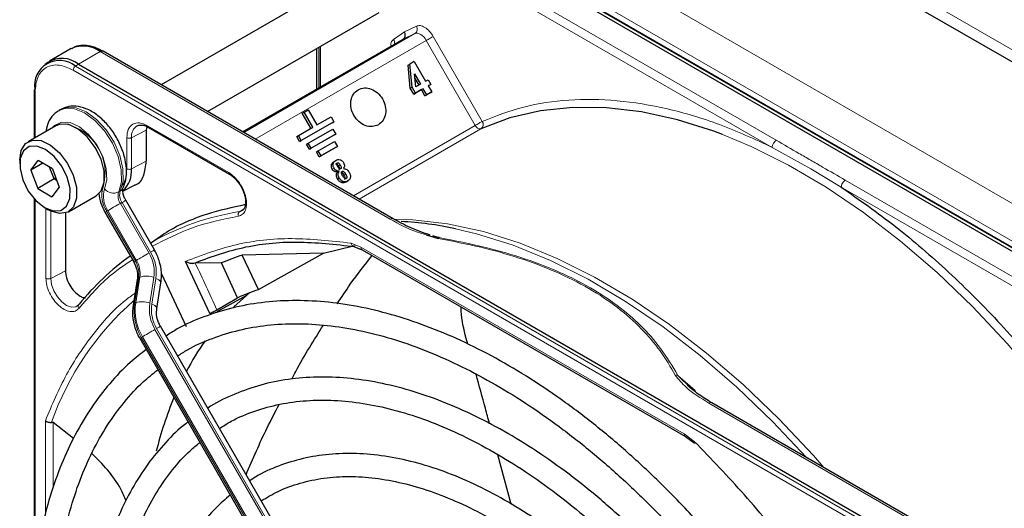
# Paper-space layout 'Blatt2' of a CAD drawing. Header units: millimetres. Extents: x 5 to 418, y 2 to 292.
# Tile 52 of 93: x 107.65 to 124.7, y 226.08 to 234.54. Entities that reach past the tile are written whole.
import ezdxf

# ---------------------------------------------------------------- set-up
doc = ezdxf.new("R2010")
doc.units = ezdxf.units.MM

psp = doc.layouts.new('Blatt2')

# ---------------------------------------------------------------- linework, layer by layer
at = {"color": 7, "linetype": 'Continuous', "lineweight": 25}
for p, q in [((115.184, 239.386), (150.936, 218.747)), ((129.512, 227.834), (113.941, 236.823)), ((129.59, 227.86), (114.019, 236.848)), ((113.471, 235.364), (110.097, 233.416)), ((110.897, 232.954), (113.871, 234.671)), ((111.507, 232.603), (114.289, 234.209)), ((108.54, 234.043), (108.163, 233.825)), ((112.79, 234.047), (112.79, 233.344)), ((112.829, 234.069), (112.829, 233.366)), ((114.116, 231.096), (109.09, 233.998)), ((108.133, 233.806), (108.085, 233.771)), ((108.663, 233.776), (124.234, 224.787)), ((114.375, 233.757), (114.405, 233.774)), ((114.413, 233.358), (114.375, 233.757)), ((114.482, 233.819), (114.405, 233.774)), ((114.443, 233.375), (114.405, 233.774)), ((114.482, 233.819), (114.678, 233.479)), ((114.507, 233.381), (114.486, 233.609)), ((114.486, 233.609), (114.59, 233.429)), ((114.494, 233.527), (114.56, 233.412)), ((114.678, 233.479), (114.72, 233.504)), ((114.72, 233.504), (114.766, 233.425)), ((114.413, 233.358), (114.443, 233.375)), ((114.472, 233.256), (114.413, 233.358)), ((114.502, 233.273), (114.443, 233.375)), ((114.606, 233.333), (114.472, 233.256)), ((114.636, 233.35), (114.502, 233.273)), ((114.59, 233.429), (114.507, 233.381)), ((114.606, 233.333), (114.636, 233.35)), ((114.667, 233.226), (114.606, 233.333)), ((114.697, 233.244), (114.636, 233.35)), ((114.766, 233.425), (114.723, 233.401)), ((114.736, 233.408), (114.723, 233.401)), ((114.723, 233.401), (114.785, 233.294)), ((114.736, 233.408), (114.766, 233.425)), ((107.895, 233.313), (107.895, 232.491)), ((114.472, 233.256), (114.502, 233.273)), ((114.755, 233.277), (114.667, 233.226)), ((114.667, 233.226), (114.697, 233.244)), ((114.785, 233.294), (114.697, 233.244)), ((114.755, 233.277), (114.785, 233.294)), ((108.356, 232.988), (108.328, 232.972)), ((112.572, 232.941), (112.643, 232.982)), ((112.643, 232.982), (112.793, 232.722)), ((112.542, 232.923), (112.572, 232.941)), ((112.692, 232.664), (112.542, 232.923)), ((112.722, 232.681), (112.572, 232.941)), ((112.793, 232.722), (113.04, 232.865)), ((113.04, 232.865), (113.09, 232.778)), ((108.272, 232.709), (107.792, 232.432)), ((109.85, 232.691), (109.839, 232.633)), ((109.872, 232.681), (111.281, 231.868)), ((112.475, 232.538), (112.722, 232.681)), ((113.06, 232.761), (112.495, 232.434)), ((113.09, 232.778), (112.525, 232.451)), ((112.645, 232.406), (113.07, 232.651)), ((113.06, 232.761), (113.09, 232.778)), ((113.07, 232.651), (113.12, 232.564)), ((109.839, 232.633), (109.839, 232.094)), ((112.445, 232.521), (112.475, 232.538)), ((112.495, 232.434), (112.445, 232.521)), ((112.525, 232.451), (112.475, 232.538)), ((113.09, 232.547), (112.665, 232.302)), ((113.12, 232.564), (112.695, 232.319)), ((113.09, 232.547), (113.12, 232.564)), ((112.495, 232.434), (112.525, 232.451)), ((112.615, 232.388), (112.645, 232.406)), ((112.665, 232.302), (112.615, 232.388)), ((112.695, 232.319), (112.645, 232.406)), ((112.665, 232.302), (112.695, 232.319)), ((112.816, 232.273), (113.099, 232.437)), ((113.119, 232.333), (112.836, 232.169)), ((113.149, 232.35), (112.866, 232.187)), ((113.099, 232.437), (113.149, 232.35)), ((113.119, 232.333), (113.149, 232.35)), ((112.786, 232.256), (112.816, 232.273)), ((112.836, 232.169), (112.786, 232.256)), ((112.866, 232.187), (112.816, 232.273)), ((112.836, 232.169), (112.866, 232.187)), ((107.647, 232.111), (107.647, 232.046)), ((107.84, 231.94), (107.967, 232.109)), ((108.048, 232.06), (107.84, 231.94)), ((108.212, 231.962), (107.967, 232.109)), ((108.241, 231.787), (108.165, 231.989)), ((108.212, 231.962), (108.33, 231.646)), ((113.092, 232.09), (113.122, 232.108)), ((113.271, 232.006), (113.256, 231.965)), ((107.84, 231.94), (107.958, 231.624)), ((108.241, 231.787), (107.958, 231.624)), ((108.241, 231.787), (108.267, 231.813)), ((108.287, 231.759), (108.241, 231.787)), ((113.149, 231.905), (113.11, 231.912)), ((113.179, 231.922), (113.14, 231.929)), ((113.149, 231.905), (113.179, 231.922)), ((107.958, 231.624), (108.203, 231.477)), ((108.33, 231.646), (108.203, 231.477)), ((109.432, 231.575), (109.638, 231.677)), ((113.3, 231.734), (113.33, 231.752)), ((107.895, 231.446), (107.895, 224.852)), ((108.492, 231.219), (108.972, 231.497)), ((108.085, 231.286), (108.141, 231.254)), ((109.981, 230.557), (109.484, 231.417)), ((108.439, 231.197), (108.439, 230.198)), ((109.124, 231.21), (109.621, 230.349)), ((111.503, 231.239), (111.453, 231.22)), ((114.689, 230.82), (114.898, 230.756)), ((114.798, 230.805), (114.912, 230.772)), ((109.911, 230.688), (109.907, 230.685)), ((113.418, 230.625), (113.579, 230.562)), ((112.911, 230.504), (111.503, 230.469)), ((111.781, 229.87), (111.503, 230.469)), ((111.781, 229.87), (112.911, 230.504)), ((113.578, 230.562), (119.18, 227.328)), ((110.94, 229.458), (110.518, 230.36)), ((110.688, 230.326), (110.648, 230.323)), ((111.143, 230.332), (110.688, 230.326)), ((111.422, 229.73), (111.143, 230.332)), ((110.105, 230.144), (110.528, 229.233)), ((109.684, 230.044), (109.612, 229.6)), ((110.021, 229.541), (110.094, 229.985)), ((111.576, 229.771), (111.064, 229.484)), ((111.357, 229.573), (111.576, 229.771)), ((111.576, 229.771), (111.629, 229.816)), ((111.063, 229.523), (111.422, 229.73)), ((114.88, 220.928), (110.085, 229.235)), ((109.725, 229.027), (114.52, 220.72)), ((115.408, 228.926), (115.38, 229.026)), ((119.265, 228.17), (119.047, 228.385)), ((124.66, 225.009), (119.633, 227.911)), ((108.578, 227.291), (108.226, 227.567)), ((119.18, 227.328), (119.329, 227.215)), ((116.16, 226.157), (115.93, 227.01))]:
    psp.add_line(p, q, dxfattribs=at)
at = {"color": 7, "linetype": 'Continuous', "lineweight": 18}
for p, q in [((159.506, 214.012), (115.665, 239.32)), ((113.19, 238.087), (148.687, 217.596)), ((112.907, 237.598), (148.404, 217.106)), ((113.993, 236.847), (129.564, 227.859)), ((120.752, 232.456), (113.565, 236.606)), ((120.681, 232.334), (113.494, 236.483)), ((114.31, 234.336), (114.518, 234.433)), ((111.527, 232.591), (114.494, 234.304)), ((114.689, 234.186), (111.727, 232.476)), ((114.122, 234.204), (114.31, 234.336)), ((114.494, 234.304), (114.289, 234.209)), ((115.539, 232.714), (114.689, 234.186)), ((114.81, 234.255), (115.659, 232.784)), ((112.858, 234.086), (112.858, 233.383)), ((108.663, 233.776), (109.04, 233.993)), ((109.04, 233.993), (114.066, 231.091)), ((124.143, 224.681), (108.573, 233.67)), ((108.612, 233.741), (108.663, 233.776)), ((124.182, 224.752), (108.612, 233.741)), ((107.913, 233.288), (107.913, 232.501)), ((109.86, 232.709), (111.269, 231.896)), ((113.426, 231.495), (115.539, 232.714)), ((115.636, 232.655), (113.526, 231.437)), ((109.501, 231.963), (109.501, 232.502)), ((109.839, 232.633), (109.584, 232.501)), ((109.584, 231.962), (109.584, 232.501)), ((120.681, 232.334), (121.348, 231.961)), ((109.839, 232.094), (109.584, 231.962)), ((113.047, 232.032), (113.077, 232.049)), ((113.091, 231.973), (113.061, 231.955)), ((113.2, 232.029), (113.17, 232.011)), ((121.348, 231.961), (121.878, 231.644)), ((113.11, 231.912), (113.14, 231.929)), ((113.153, 231.784), (113.183, 231.801)), ((113.259, 231.914), (113.229, 231.897)), ((113.294, 231.867), (113.264, 231.849)), ((113.22, 231.725), (113.25, 231.742)), ((129.065, 227.494), (121.878, 231.644)), ((129.135, 227.617), (121.948, 231.766)), ((109.389, 231.577), (109.361, 231.561)), ((107.913, 231.427), (107.913, 225.037)), ((108.101, 230.066), (108.101, 231.277)), ((109.419, 231.379), (109.39, 231.363)), ((109.887, 230.503), (109.39, 231.363)), ((109.419, 231.379), (109.915, 230.519)), ((111.453, 231.22), (111.532, 231.272)), ((108.184, 230.065), (108.184, 231.231)), ((109.65, 230.366), (109.153, 231.226)), ((109.173, 231.238), (109.67, 230.377)), ((113.386, 230.675), (113.557, 230.608)), ((113.557, 230.608), (119.159, 227.374)), ((109.67, 230.377), (109.65, 230.366)), ((108.439, 230.198), (108.184, 230.065)), ((109.728, 230.085), (109.656, 229.641)), ((109.708, 230.073), (109.728, 230.085)), ((109.9, 229.634), (109.972, 230.078)), ((109.636, 229.629), (109.708, 230.073)), ((110.006, 230.065), (109.934, 229.621)), ((109.656, 229.641), (109.636, 229.629)), ((109.753, 229.044), (109.773, 229.055)), ((109.773, 229.055), (114.569, 220.748)), ((114.786, 220.874), (109.99, 229.181)), ((110.019, 229.197), (114.815, 220.89)), ((114.549, 220.737), (109.753, 229.044)), ((119.047, 228.385), (119.346, 228.122)), ((119.583, 227.906), (124.61, 225.004)), ((108.091, 225.965), (108.091, 227.598)), ((108.226, 227.567), (108.226, 226.436)), ((119.159, 227.374), (119.331, 227.243))]:
    psp.add_line(p, q, dxfattribs=at)
at = {"color": 7, "linetype": 'Continuous', "lineweight": 18, "flags": 128}
for points in [[(114.689, 234.186), (114.668, 234.217), (114.645, 234.246), (114.619, 234.27), (114.593, 234.289), (114.566, 234.302), (114.54, 234.309), (114.516, 234.31), (114.494, 234.304)], [(114.689, 234.186), (114.704, 234.194), (114.72, 234.203), (114.737, 234.213), (114.754, 234.223), (114.77, 234.232), (114.785, 234.241), (114.799, 234.249), (114.81, 234.255)], [(109.361, 231.561), (109.409, 231.734), (109.407, 231.944), (109.353, 232.174), (109.254, 232.406), (109.116, 232.62), (108.951, 232.8), (108.772, 232.931), (108.594, 233.003), (108.43, 233.009), (108.328, 232.972)], [(108.356, 232.988), (108.458, 233.025), (108.622, 233.019), (108.8, 232.947), (108.979, 232.816), (109.144, 232.636), (109.282, 232.422), (109.382, 232.191), (109.435, 231.961), (109.437, 231.751), (109.389, 231.577)], [(108.216, 232.677), (108.252, 232.715), (108.372, 232.772), (108.521, 232.763), (108.682, 232.688), (108.841, 232.555), (108.98, 232.378), (109.085, 232.175), (109.147, 231.965), (109.158, 231.772), (109.117, 231.614)], [(126.903, 226.023), (126.41, 226.797), (125.885, 227.543), (125.331, 228.258), (124.753, 228.935), (124.154, 229.573), (123.537, 230.166), (122.905, 230.711), (122.264, 231.205), (121.616, 231.644), (120.966, 232.027), (120.317, 232.351), (119.819, 232.559)], [(109.173, 231.238), (109.193, 231.249), (109.217, 231.263), (109.244, 231.279), (109.274, 231.296), (109.304, 231.313), (109.335, 231.331), (109.364, 231.348), (109.39, 231.363)], [(109.419, 231.379), (109.442, 231.393), (109.46, 231.404), (109.474, 231.411), (109.482, 231.416), (109.484, 231.417)], [(114.122, 231.092), (114.454, 231.081), (115.058, 231.01), (115.679, 230.874), (116.314, 230.674), (116.957, 230.411), (117.606, 230.088), (118.256, 229.705), (118.904, 229.265), (119.546, 228.771), (120.177, 228.226), (120.794, 227.633), (121.394, 226.996), (121.575, 226.79)], [(121.278, 226.962), (120.689, 227.588), (120.07, 228.182), (119.436, 228.729), (118.793, 229.225), (118.143, 229.666), (117.491, 230.05), (116.84, 230.375), (116.194, 230.638), (115.558, 230.838), (115.196, 230.925)], [(109.67, 230.377), (109.69, 230.389), (109.714, 230.403), (109.741, 230.419), (109.771, 230.436), (109.801, 230.453), (109.831, 230.471), (109.86, 230.488), (109.887, 230.503)], [(109.915, 230.519), (109.938, 230.533), (109.957, 230.543), (109.971, 230.551), (109.979, 230.556), (109.981, 230.557)], [(108.644, 229.588), (108.618, 229.575), (108.544, 229.569), (108.46, 229.598), (108.376, 229.659), (108.299, 229.746), (108.237, 229.85), (108.198, 229.96), (108.184, 230.065)], [(110.006, 230.065), (110.034, 230.053), (110.058, 230.039), (110.076, 230.024), (110.088, 230.009), (110.094, 229.994), (110.094, 229.985)], [(109.934, 229.621), (109.962, 229.609), (109.986, 229.595), (110.004, 229.58), (110.016, 229.565), (110.022, 229.55), (110.022, 229.541)], [(110.019, 229.197), (110.042, 229.21), (110.061, 229.221), (110.074, 229.229), (110.082, 229.234), (110.085, 229.235)], [(109.773, 229.055), (109.793, 229.067), (109.817, 229.081), (109.845, 229.096), (109.874, 229.113), (109.905, 229.131), (109.935, 229.148), (109.964, 229.165), (109.99, 229.181)]]:
    psp.add_lwpolyline(points, dxfattribs=at)
at = {"color": 7, "linetype": 'Continuous', "lineweight": 25, "flags": 128}
for points in [[(119.819, 232.559), (119.673, 232.613), (119.039, 232.813), (118.418, 232.949), (117.813, 233.02), (117.23, 233.026), (116.67, 232.967), (116.137, 232.843), (115.636, 232.655)], [(109.056, 232.128), (108.955, 232.334), (108.818, 232.515), (108.66, 232.651), (108.497, 232.728), (108.349, 232.737), (108.272, 232.709)], [(107.647, 232.111), (107.672, 232.278), (107.749, 232.4), (107.868, 232.46), (108.017, 232.451), (108.179, 232.374), (108.337, 232.237), (108.474, 232.057), (108.575, 231.851)], [(108.469, 231.815), (108.374, 232.007), (108.243, 232.173), (108.094, 232.294), (107.943, 232.354), (107.81, 232.346), (107.71, 232.271), (107.655, 232.139), (107.652, 231.965), (107.701, 231.77), (107.796, 231.578), (107.927, 231.412), (108.076, 231.292), (108.226, 231.232), (108.36, 231.24), (108.46, 231.314), (108.515, 231.446), (108.518, 231.62), (108.469, 231.815)], [(108.972, 231.497), (109.059, 231.582), (109.111, 231.731), (109.11, 231.92), (109.056, 232.128)], [(108.575, 231.851), (108.629, 231.642), (108.63, 231.453), (108.579, 231.305), (108.479, 231.213), (108.344, 231.187), (108.186, 231.23), (108.141, 231.254)], [(112.911, 230.504), (113.43, 230.63), (113.46, 230.635)]]:
    psp.add_lwpolyline(points, dxfattribs=at)
at = {"color": 7, "linetype": 'Continuous', "lineweight": 18}
for centre, radius, start, end in [((114.438, 234.381), 0.0955, 306.4137, 32.9981), ((114.034, 234.146), 0.106, 345.8273, 33.1487), ((108.666, 233.665), 0.0932, 125.6892, 177.1989), ((107.924, 233.315), 0.0291, 184.4143, 246.9058), ((108.253, 231.886), 0.873, 343.7571, 77.8748), ((109.792, 232.529), 0.21, 119.2886, 187.7145), ((115.625, 232.746), 0.0918, 200.3456, 276.8715), ((115.579, 232.732), 0.0957, 306.4158, 32.8041), ((109.549, 231.498), 0.48, 162.4884, 214.4618), ((109.531, 231.483), 0.434, 162.4884, 214.4618), ((109.274, 231.751), 0.209, 221.048, 294.5), ((109.335, 231.674), 0.111, 299.1324, 333.6598), ((109.579, 231.492), 0.229, 162.4884, 214.4618), ((109.607, 231.509), 0.229, 162.4884, 214.4618), ((130.009, 195.086), 41.726, 119.9893, 120.0346), ((112.144, 226.796), 4.478, 98.8797, 119.9002), ((114.095, 231.053), 0.0479, 63.7264, 127.2851), ((109.327, 230.17), 0.651, 351.8933, 30.7356), ((109.317, 230.164), 0.696, 351.8933, 30.7356), ((130.506, 194.226), 41.726, 119.9893, 120.0346), ((109.264, 230.136), 0.449, 351.8933, 30.7356), ((109.284, 230.148), 0.449, 351.8933, 30.7356), ((80.17, 215.59), 33.889, 24.2762, 25.7742), ((109.842, 229.774), 0.331, 66.9099, 110.1284), ((109.725, 230.035), 0.0422, 113.9711, 167.4982), ((112.913, 225.921), 4.996, 131.1493, 160.6966), ((109.653, 229.591), 0.0422, 113.9757, 167.4497), ((110.525, 229.502), 0.898, 171.8933, 210.7356), ((110.545, 229.514), 0.898, 171.8933, 210.7356), ((109.77, 229.33), 0.331, 66.9099, 110.1284), ((110.589, 229.536), 0.696, 171.8933, 210.7356), ((110.578, 229.53), 0.651, 171.8933, 210.7356), ((130.609, 192.904), 41.726, 119.9893, 120.0346), ((119.613, 227.865), 0.0503, 65.6929, 125.6176)]:
    psp.add_arc(centre, radius, start, end, dxfattribs=at)
at = {"color": 7, "linetype": 'Continuous', "lineweight": 25}
for centre, radius, start, end in [((108.747, 233.584), 0.503, 54.3824, 114.3071), ((109.069, 233.952), 0.0503, 65.6929, 125.6176), ((108.337, 233.405), 0.434, 50.7967, 189.214), ((108.377, 233.406), 0.468, 52.237, 121.2851), ((107.923, 233.311), 0.0279, 119.6454, 175.8931), ((109.13, 231.922), 0.455, 312.0455, 5.0454), ((113.931, 225.024), 6.035, 77.9024, 86.9355), ((112.231, 226.734), 4.577, 125.6685, 140.9731), ((112.799, 226.548), 4.13, 108.2857, 113.6235), ((113.016, 226.175), 3.895, 108.4763, 114.1459), ((114.843, 226.174), 4.876, 144.7983, 152.0907), ((116.24, 225.539), 6.413, 157.439, 166.1853)]:
    psp.add_arc(centre, radius, start, end, dxfattribs=at)
at = {"color": 7, "linetype": 'Continuous', "lineweight": 18}
for points, knots in [([(114.518, 234.433), (114.539, 234.438), (114.583, 234.449), (114.665, 234.416), (114.747, 234.349), (114.789, 234.286), (114.81, 234.255)], [0, 0, 0, 0, 0.2407727, 0.5, 0.7592273, 1, 1, 1, 1]), ([(114.073, 234.098), (114.075, 234.117), (114.079, 234.165), (114.106, 234.189), (114.122, 234.204)], [0, 0, 0, 0, 0.402467, 1, 1, 1, 1]), ([(108.573, 233.67), (108.49, 233.707), (108.362, 233.766), (108.208, 233.759), (108.103, 233.722), (108.017, 233.649), (107.935, 233.519), (107.921, 233.379), (107.913, 233.288)], [0, 0, 0, 0, 0.239457, 0.368361, 0.5, 0.631639, 0.760543, 1, 1, 1, 1]), ([(115.659, 232.784), (115.894, 232.875), (116.366, 233.059), (117.152, 233.173), (117.988, 233.164), (118.864, 233.019), (119.765, 232.755), (120.377, 232.474), (120.681, 232.334)], [0, 0, 0, 0, 0.16549, 0.332238, 0.5, 0.66775, 0.834504, 1, 1, 1, 1]), ([(109.501, 232.502), (109.507, 232.553), (109.517, 232.655), (109.6, 232.744), (109.719, 232.771), (109.813, 232.73), (109.86, 232.709)], [0, 0, 0, 0, 0.25, 0.5, 0.75, 1, 1, 1, 1]), ([(109.86, 232.709), (109.861, 232.703), (109.862, 232.692), (109.867, 232.683), (109.872, 232.682), (109.872, 232.682)], [0, 0, 0, 0, 0.4834479, 0.9669025, 1, 1, 1, 1]), ([(120.681, 232.334), (120.683, 232.345), (120.685, 232.368), (120.701, 232.404), (120.724, 232.437), (120.743, 232.45), (120.752, 232.456)], [0, 0, 0, 0, 0.249997, 0.499998, 0.749999, 1, 1, 1, 1]), ([(121.948, 231.766), (121.817, 231.841), (121.618, 231.956), (121.349, 232.111), (121.082, 232.266), (120.882, 232.381), (120.752, 232.456)], [0, 0, 0, 0, 0.327983, 0.500008, 0.672268, 1, 1, 1, 1]), ([(109.408, 231.654), (109.427, 231.681), (109.483, 231.76), (109.494, 231.883), (109.501, 231.963)], [0, 0, 0, 0, 0.349939, 1, 1, 1, 1]), ([(111.269, 231.896), (111.301, 231.874), (111.367, 231.828), (111.457, 231.72), (111.528, 231.595), (111.57, 231.467), (111.583, 231.345), (111.563, 231.242), (111.513, 231.167), (111.461, 231.15), (111.435, 231.142)], [0, 0, 0, 0, 0.1217125, 0.2499998, 0.3782872, 0.4999997, 0.6217122, 0.7499998, 0.8782874, 1, 1, 1, 1]), ([(111.269, 231.896), (111.269, 231.89), (111.271, 231.878), (111.276, 231.869), (111.281, 231.868), (111.281, 231.868)], [0, 0, 0, 0, 0.483457, 0.966913, 1, 1, 1, 1]), ([(111.435, 231.142), (111.164, 231.086), (110.635, 230.977), (110.17, 230.738), (109.944, 230.622)], [0, 0, 0, 0, 0.512779, 1, 1, 1, 1]), ([(111.435, 231.142), (111.433, 231.149), (111.428, 231.164), (111.43, 231.187), (111.438, 231.207), (111.448, 231.215), (111.453, 231.22)], [0, 0, 0, 0, 0.249991, 0.499994, 0.749997, 1, 1, 1, 1]), ([(114.066, 231.091), (114.214, 231.008), (114.404, 230.902), (114.638, 230.834), (114.689, 230.82)], [0, 0, 0, 0, 0.7825, 1, 1, 1, 1]), ([(119.047, 228.385), (118.954, 228.543), (118.777, 228.843), (118.419, 229.248), (118.01, 229.6), (117.543, 229.908), (117.01, 230.177), (116.401, 230.412), (115.7, 230.618), (115.183, 230.719), (114.912, 230.772)], [0, 0, 0, 0, 0.141038, 0.268348, 0.385526, 0.500284, 0.615098, 0.732344, 0.859336, 1, 1, 1, 1]), ([(113.386, 230.675), (113.04, 230.713), (112.348, 230.79), (111.381, 230.684), (110.806, 230.468), (110.518, 230.36)], [0, 0, 0, 0, 0.333225, 0.666786, 1, 1, 1, 1]), ([(113.449, 230.616), (113.442, 230.617), (113.428, 230.618), (113.409, 230.631), (113.394, 230.649), (113.388, 230.666), (113.386, 230.675)], [0, 0, 0, 0, 0.25, 0.5, 0.75, 1, 1, 1, 1]), ([(113.578, 230.563), (113.578, 230.563), (113.57, 230.564), (113.561, 230.579), (113.558, 230.598), (113.557, 230.608)], [0, 0, 0, 0, 0.011083, 0.5055415, 1, 1, 1, 1]), ([(114.898, 230.756), (115.145, 230.708), (115.625, 230.616), (116.309, 230.422), (116.941, 230.185), (117.517, 229.898), (118.014, 229.566), (118.424, 229.201), (118.759, 228.806), (118.92, 228.529), (119.003, 228.387)], [0, 0, 0, 0, 0.12858, 0.250087, 0.37511, 0.500001, 0.624892, 0.749914, 0.87141, 1, 1, 1, 1]), ([(109.599, 230.387), (109.478, 230.307), (109.133, 230.079), (108.853, 229.755), (108.67, 229.545)], [0, 0, 0, 0, 0.351561, 1, 1, 1, 1]), ([(108.67, 229.545), (108.651, 229.527), (108.61, 229.49), (108.52, 229.485), (108.421, 229.519), (108.322, 229.591), (108.232, 229.692), (108.159, 229.815), (108.11, 229.948), (108.104, 230.028), (108.101, 230.066)], [0, 0, 0, 0, 0.121713, 0.25, 0.378287, 0.5, 0.621713, 0.75, 0.878287, 1, 1, 1, 1]), ([(108.091, 227.598), (108.207, 227.873), (108.439, 228.425), (108.913, 229.112), (109.317, 229.577), (109.588, 229.768), (109.646, 229.809)], [0, 0, 0, 0, 0.304546, 0.610904, 0.917262, 1, 1, 1, 1]), ([(108.67, 229.545), (108.667, 229.552), (108.659, 229.564), (108.656, 229.585), (108.661, 229.603), (108.67, 229.612), (108.675, 229.616)], [0, 0, 0, 0, 0.25, 0.5, 0.75, 1, 1, 1, 1]), ([(119.047, 228.385), (119.04, 228.387), (119.026, 228.39), (119.011, 228.388), (119.003, 228.387)], [0, 0, 0, 0, 0.483164, 1, 1, 1, 1]), ([(119.003, 228.387), (119.061, 228.316), (119.208, 228.138), (119.442, 227.993), (119.583, 227.906)], [0, 0, 0, 0, 0.39819, 1, 1, 1, 1]), ([(119.159, 227.374), (119.16, 227.365), (119.163, 227.345), (119.172, 227.33), (119.18, 227.329), (119.18, 227.329)], [0, 0, 0, 0, 0.498396, 0.996791, 1, 1, 1, 1])]:
    psp.add_open_spline(points, degree=3, knots=knots, dxfattribs=at)
at = {"color": 7, "linetype": 'Continuous', "lineweight": 25}
for points, knots in [([(114.289, 234.209), (114.296, 234.214), (114.311, 234.225), (114.322, 234.249), (114.326, 234.272), (114.325, 234.293), (114.32, 234.315), (114.313, 234.329), (114.31, 234.336)], [0, 0, 0, 0, 0.198498, 0.430822, 0.560297, 0.69832, 0.844889, 1, 1, 1, 1]), ([(109.089, 233.995), (109.062, 234.011), (108.991, 234.052), (108.872, 234.09), (108.736, 234.103), (108.623, 234.089), (108.568, 234.053), (108.551, 234.041)], [0, 0, 0, 0, 0.143792, 0.380812, 0.625008, 0.880873, 1, 1, 1, 1]), ([(109.434, 231.625), (109.448, 231.659), (109.485, 231.748), (109.503, 231.916), (109.479, 232.127), (109.408, 232.348), (109.297, 232.562), (109.152, 232.752), (108.982, 232.907), (108.802, 233.009), (108.626, 233.052), (108.473, 233.046), (108.394, 233.003), (108.362, 232.985)], [0, 0, 0, 0, 0.0578994, 0.1526859, 0.2517337, 0.3527263, 0.4534883, 0.5545232, 0.6566151, 0.760844, 0.8534751, 0.939999, 1, 1, 1, 1]), ([(108.331, 232.967), (108.318, 232.962), (108.255, 232.935), (108.177, 232.835), (108.116, 232.718), (108.107, 232.636), (108.104, 232.612)], [0, 0, 0, 0, 0.097085, 0.473832, 0.846947, 1, 1, 1, 1]), ([(109.69, 232.707), (109.697, 232.712), (109.709, 232.722), (109.731, 232.719), (109.741, 232.718)], [0, 0, 0, 0, 0.517593, 1, 1, 1, 1]), ([(109.741, 232.718), (109.756, 232.718), (109.792, 232.719), (109.842, 232.702), (109.871, 232.682), (109.872, 232.681)], [0, 0, 0, 0, 0.424183, 0.976421, 1, 1, 1, 1]), ([(109.872, 232.682), (109.876, 232.68), (109.884, 232.677), (109.895, 232.681), (109.9, 232.683)], [0, 0, 0, 0, 0.482278, 1, 1, 1, 1]), ([(109.636, 231.683), (109.642, 231.684), (109.717, 231.697), (109.808, 231.832), (109.829, 232.007), (109.839, 232.094)], [0, 0, 0, 0, 0.044757, 0.522378, 1, 1, 1, 1]), ([(113.061, 231.955), (113.058, 231.962), (113.051, 231.974), (113.046, 231.994), (113.044, 232.013), (113.046, 232.026), (113.047, 232.032)], [0, 0, 0, 0, 0.2608604, 0.506753, 0.749149, 1, 1, 1, 1]), ([(113.047, 232.032), (113.049, 232.038), (113.052, 232.05), (113.066, 232.072), (113.081, 232.083), (113.092, 232.09)], [0, 0, 0, 0, 0.235668, 0.475187, 1, 1, 1, 1]), ([(113.11, 231.912), (113.1, 231.917), (113.081, 231.927), (113.068, 231.946), (113.061, 231.955)], [0, 0, 0, 0, 0.501646, 1, 1, 1, 1]), ([(113.091, 231.973), (113.088, 231.979), (113.081, 231.991), (113.076, 232.011), (113.074, 232.031), (113.076, 232.043), (113.077, 232.049)], [0, 0, 0, 0, 0.2608604, 0.506753, 0.749149, 1, 1, 1, 1]), ([(113.077, 232.049), (113.079, 232.055), (113.082, 232.067), (113.096, 232.089), (113.111, 232.1), (113.122, 232.108)], [0, 0, 0, 0, 0.235668, 0.475187, 1, 1, 1, 1]), ([(113.14, 231.929), (113.13, 231.934), (113.111, 231.944), (113.098, 231.963), (113.091, 231.973)], [0, 0, 0, 0, 0.501646, 1, 1, 1, 1]), ([(113.118, 232.047), (113.12, 232.048), (113.124, 232.05), (113.13, 232.051), (113.137, 232.049), (113.146, 232.044), (113.158, 232.031), (113.166, 232.019), (113.17, 232.011)], [0, 0, 0, 0, 0.10589, 0.203951, 0.301782, 0.407031, 0.661954, 1, 1, 1, 1]), ([(113.122, 232.108), (113.134, 232.114), (113.157, 232.125), (113.183, 232.121), (113.196, 232.12)], [0, 0, 0, 0, 0.530715, 1, 1, 1, 1]), ([(113.156, 231.997), (113.152, 232.005), (113.144, 232.019), (113.138, 232.037), (113.138, 232.049), (113.14, 232.056), (113.143, 232.061), (113.146, 232.063), (113.148, 232.065)], [0, 0, 0, 0, 0.348491, 0.608786, 0.713671, 0.808589, 0.901277, 1, 1, 1, 1]), ([(113.148, 232.065), (113.15, 232.066), (113.154, 232.067), (113.16, 232.068), (113.167, 232.066), (113.176, 232.061), (113.188, 232.048), (113.196, 232.036), (113.2, 232.029)], [0, 0, 0, 0, 0.10589, 0.203951, 0.301782, 0.407031, 0.661954, 1, 1, 1, 1]), ([(113.206, 231.963), (113.204, 231.962), (113.2, 231.961), (113.194, 231.96), (113.188, 231.962), (113.179, 231.967), (113.167, 231.979), (113.16, 231.991), (113.156, 231.997)], [0, 0, 0, 0, 0.105786, 0.203769, 0.301557, 0.4068, 0.661801, 1, 1, 1, 1]), ([(113.17, 232.011), (113.174, 232.004), (113.182, 231.99), (113.187, 231.973), (113.187, 231.962), (113.185, 231.955), (113.181, 231.949), (113.177, 231.947), (113.176, 231.946)], [0, 0, 0, 0, 0.339071, 0.594513, 0.699721, 0.797263, 0.894801, 1, 1, 1, 1]), ([(113.196, 232.12), (113.202, 232.118), (113.213, 232.114), (113.229, 232.103), (113.243, 232.09), (113.251, 232.078), (113.254, 232.072)], [0, 0, 0, 0, 0.255127, 0.498018, 0.74194, 1, 1, 1, 1]), ([(113.2, 232.029), (113.204, 232.021), (113.212, 232.008), (113.217, 231.99), (113.217, 231.979), (113.215, 231.972), (113.211, 231.967), (113.207, 231.964), (113.206, 231.963)], [0, 0, 0, 0, 0.3390707, 0.5945132, 0.6997206, 0.7972627, 0.8948015, 1, 1, 1, 1]), ([(113.254, 232.072), (113.26, 232.061), (113.268, 232.045), (113.272, 232.022), (113.271, 232.011), (113.271, 232.006)], [0, 0, 0, 0, 0.520179, 0.760732, 1, 1, 1, 1]), ([(113.256, 231.965), (113.266, 231.964), (113.284, 231.964), (113.312, 231.952), (113.336, 231.931), (113.348, 231.912), (113.355, 231.902)], [0, 0, 0, 0, 0.257013, 0.493304, 0.733189, 1, 1, 1, 1]), ([(111.281, 231.868), (111.285, 231.867), (111.293, 231.863), (111.303, 231.868), (111.309, 231.87)], [0, 0, 0, 0, 0.482284, 1, 1, 1, 1]), ([(111.281, 231.868), (111.281, 231.868), (111.299, 231.86), (111.338, 231.829), (111.408, 231.766), (111.45, 231.701), (111.478, 231.659)], [0, 0, 0, 0, 0.0015, 0.266685, 0.530343, 1, 1, 1, 1]), ([(113.153, 231.784), (113.147, 231.795), (113.137, 231.815), (113.131, 231.847), (113.135, 231.878), (113.144, 231.896), (113.149, 231.905)], [0, 0, 0, 0, 0.262012, 0.500075, 0.738097, 1, 1, 1, 1]), ([(113.22, 231.725), (113.213, 231.727), (113.2, 231.733), (113.175, 231.751), (113.162, 231.771), (113.153, 231.784)], [0, 0, 0, 0, 0.245674, 0.4870811, 1, 1, 1, 1]), ([(113.183, 231.801), (113.177, 231.812), (113.167, 231.832), (113.161, 231.865), (113.165, 231.896), (113.174, 231.913), (113.179, 231.922)], [0, 0, 0, 0, 0.262012, 0.500075, 0.738097, 1, 1, 1, 1]), ([(113.25, 231.742), (113.243, 231.745), (113.23, 231.75), (113.205, 231.768), (113.192, 231.788), (113.183, 231.801)], [0, 0, 0, 0, 0.245674, 0.487081, 1, 1, 1, 1]), ([(113.22, 231.892), (113.22, 231.895), (113.22, 231.9), (113.222, 231.908), (113.226, 231.914), (113.23, 231.917), (113.233, 231.918)], [0, 0, 0, 0, 0.246214, 0.481536, 0.726643, 1, 1, 1, 1]), ([(113.241, 231.843), (113.235, 231.852), (113.226, 231.868), (113.222, 231.885), (113.22, 231.892)], [0, 0, 0, 0, 0.594509, 1, 1, 1, 1]), ([(113.229, 231.897), (113.235, 231.891), (113.248, 231.877), (113.258, 231.86), (113.264, 231.849)], [0, 0, 0, 0, 0.3953097, 1, 1, 1, 1]), ([(113.233, 231.918), (113.235, 231.919), (113.239, 231.921), (113.246, 231.921), (113.253, 231.919), (113.257, 231.916), (113.259, 231.914)], [0, 0, 0, 0, 0.264335, 0.503766, 0.74118, 1, 1, 1, 1]), ([(113.302, 231.793), (113.3, 231.793), (113.296, 231.791), (113.289, 231.791), (113.281, 231.794), (113.27, 231.801), (113.256, 231.818), (113.246, 231.833), (113.241, 231.843)], [0, 0, 0, 0, 0.09221, 0.180108, 0.272547, 0.377235, 0.642363, 1, 1, 1, 1]), ([(113.259, 231.914), (113.265, 231.909), (113.278, 231.894), (113.288, 231.877), (113.294, 231.867)], [0, 0, 0, 0, 0.3953097, 1, 1, 1, 1]), ([(113.264, 231.849), (113.268, 231.841), (113.277, 231.826), (113.283, 231.806), (113.283, 231.794), (113.281, 231.786), (113.277, 231.78), (113.274, 231.778), (113.272, 231.776)], [0, 0, 0, 0, 0.346244, 0.60537, 0.710321, 0.805859, 0.899712, 1, 1, 1, 1]), ([(113.294, 231.867), (113.298, 231.858), (113.307, 231.843), (113.313, 231.823), (113.313, 231.811), (113.311, 231.803), (113.307, 231.797), (113.304, 231.795), (113.302, 231.793)], [0, 0, 0, 0, 0.346244, 0.60537, 0.710321, 0.805859, 0.899712, 1, 1, 1, 1]), ([(113.374, 231.815), (113.372, 231.808), (113.369, 231.795), (113.357, 231.771), (113.341, 231.759), (113.33, 231.752)], [0, 0, 0, 0, 0.246621, 0.488964, 1, 1, 1, 1]), ([(113.355, 231.902), (113.362, 231.888), (113.372, 231.866), (113.376, 231.836), (113.374, 231.822), (113.374, 231.815)], [0, 0, 0, 0, 0.511036, 0.753379, 1, 1, 1, 1]), ([(109.484, 231.417), (109.475, 231.434), (109.454, 231.475), (109.435, 231.537), (109.428, 231.589), (109.432, 231.621), (109.434, 231.624), (109.434, 231.625)], [0, 0, 0, 0, 0.176806, 0.422684, 0.629977, 0.82324, 1, 1, 1, 1]), ([(111.478, 231.659), (111.499, 231.616), (111.53, 231.555), (111.553, 231.468), (111.562, 231.403), (111.559, 231.337), (111.543, 231.284), (111.524, 231.252), (111.507, 231.244), (111.501, 231.242)], [0, 0, 0, 0, 0.2383433, 0.3308666, 0.4759697, 0.6178962, 0.7639862, 0.9223788, 1, 1, 1, 1]), ([(113.3, 231.734), (113.287, 231.728), (113.268, 231.719), (113.24, 231.719), (113.226, 231.723), (113.22, 231.725)], [0, 0, 0, 0, 0.525054, 0.764251, 1, 1, 1, 1]), ([(113.33, 231.752), (113.317, 231.746), (113.298, 231.737), (113.27, 231.737), (113.256, 231.74), (113.25, 231.742)], [0, 0, 0, 0, 0.525054, 0.764251, 1, 1, 1, 1]), ([(121.878, 231.644), (122.191, 231.425), (122.821, 230.986), (123.748, 230.183), (124.648, 229.283), (125.504, 228.289), (126.306, 227.228), (126.784, 226.472), (127.022, 226.096)], [0, 0, 0, 0, 0.165419, 0.332172, 0.5, 0.667816, 0.834575, 1, 1, 1, 1]), ([(109.016, 231.54), (109.025, 231.482), (109.042, 231.37), (109.098, 231.262), (109.124, 231.21)], [0, 0, 0, 0, 0.515652, 1, 1, 1, 1]), ([(111.557, 231.343), (111.33, 231.292), (110.832, 231.181), (110.287, 230.944), (109.995, 230.728), (109.92, 230.673)], [0, 0, 0, 0, 0.383877, 0.842753, 1, 1, 1, 1]), ([(114.759, 230.812), (114.639, 230.855), (114.407, 230.937), (114.208, 231.046), (114.112, 231.099)], [0, 0, 0, 0, 0.518131, 1, 1, 1, 1]), ([(114.912, 230.772), (114.91, 230.771), (114.905, 230.768), (114.901, 230.76), (114.898, 230.756)], [0, 0, 0, 0, 0.499999, 1, 1, 1, 1]), ([(110.648, 230.323), (110.93, 230.426), (111.494, 230.631), (112.438, 230.729), (113.112, 230.654), (113.449, 230.616)], [0, 0, 0, 0, 0.333333, 0.666667, 1, 1, 1, 1]), ([(110.094, 229.985), (110.098, 230.025), (110.111, 230.137), (110.085, 230.323), (110.029, 230.472), (109.987, 230.546), (109.981, 230.557)], [0, 0, 0, 0, 0.213395, 0.580888, 0.936398, 1, 1, 1, 1]), ([(113.148, 229.626), (113.223, 229.74), (113.419, 230.04), (113.625, 230.3), (113.753, 230.461)], [0, 0, 0, 0, 0.379873, 1, 1, 1, 1]), ([(109.621, 230.349), (109.632, 230.328), (109.666, 230.264), (109.693, 230.154), (109.687, 230.079), (109.684, 230.044)], [0, 0, 0, 0, 0.2197806, 0.6416948, 1, 1, 1, 1]), ([(110.648, 230.323), (110.638, 230.323), (110.617, 230.322), (110.586, 230.328), (110.551, 230.34), (110.53, 230.352), (110.518, 230.36)], [0, 0, 0, 0, 0.204263, 0.43913, 0.666259, 1, 1, 1, 1]), ([(108.693, 229.758), (108.714, 229.747), (108.748, 229.73), (108.778, 229.728), (108.789, 229.727)], [0, 0, 0, 0, 0.6428698, 1, 1, 1, 1]), ([(108.666, 229.61), (108.664, 229.606), (108.658, 229.596), (108.649, 229.593), (108.643, 229.592)], [0, 0, 0, 0, 0.349286, 1, 1, 1, 1]), ([(109.612, 229.6), (109.607, 229.559), (109.595, 229.448), (109.62, 229.262), (109.677, 229.112), (109.718, 229.038), (109.725, 229.027)], [0, 0, 0, 0, 0.213395, 0.580888, 0.936398, 1, 1, 1, 1]), ([(121.684, 222.729), (121.6, 222.872), (121.373, 223.26), (120.968, 223.869), (120.476, 224.553), (119.958, 225.207), (119.419, 225.829), (118.861, 226.414), (118.287, 226.96), (117.7, 227.463), (117.103, 227.921), (116.499, 228.33), (115.893, 228.69), (115.286, 228.997), (114.682, 229.249), (114.085, 229.446), (113.498, 229.586), (112.924, 229.667), (112.367, 229.69), (111.83, 229.654), (111.316, 229.56), (110.831, 229.405), (110.451, 229.241), (110.246, 229.109), (110.181, 229.067)], [0, 0, 0, 0, 0.027836, 0.075404, 0.122977, 0.170555, 0.218143, 0.265742, 0.313355, 0.360985, 0.408634, 0.456301, 0.503986, 0.551687, 0.599395, 0.647094, 0.694763, 0.742373, 0.789887, 0.837268, 0.884487, 0.931535, 0.978434, 1, 1, 1, 1]), ([(115.38, 229.026), (115.341, 229.182), (115.295, 229.363), (115.294, 229.547), (115.294, 229.572)], [0, 0, 0, 0, 0.862806, 1, 1, 1, 1]), ([(110.085, 229.235), (110.073, 229.257), (110.04, 229.32), (110.013, 229.43), (110.019, 229.506), (110.021, 229.541)], [0, 0, 0, 0, 0.219781, 0.641695, 1, 1, 1, 1]), ([(110.94, 229.458), (110.948, 229.462), (110.964, 229.47), (110.997, 229.487), (111.033, 229.506), (111.053, 229.517), (111.063, 229.523)], [0, 0, 0, 0, 0.250494, 0.503104, 0.754115, 1, 1, 1, 1]), ([(110.381, 228.721), (110.438, 228.758), (110.627, 228.882), (110.982, 229.034), (111.442, 229.178), (111.93, 229.262), (112.44, 229.29), (112.971, 229.26), (113.519, 229.174), (114.08, 229.031), (114.653, 228.832), (115.234, 228.579), (115.819, 228.272), (116.406, 227.915), (116.991, 227.507), (117.57, 227.052), (118.14, 226.552), (118.699, 226.01), (119.242, 225.428), (119.766, 224.811), (120.269, 224.162), (120.746, 223.484), (121.103, 222.937), (121.29, 222.613), (121.338, 222.529)], [0, 0, 0, 0, 0.0209899, 0.069851, 0.1186882, 0.1673891, 0.2158993, 0.2642148, 0.3123657, 0.3603953, 0.4083456, 0.456251, 0.5041365, 0.5520177, 0.5999032, 0.6477998, 0.6957108, 0.7436373, 0.7915784, 0.8395326, 0.8874977, 0.9354713, 0.9834506, 1, 1, 1, 1]), ([(112.363, 228.319), (112.386, 228.364), (112.555, 228.698), (112.744, 228.997), (112.907, 229.254)], [0, 0, 0, 0, 0.136636, 1, 1, 1, 1]), ([(109.837, 228.832), (109.744, 228.76), (109.518, 228.585), (109.2, 228.248), (108.881, 227.831), (108.602, 227.365), (108.364, 226.854), (108.168, 226.301), (108.016, 225.708), (107.908, 225.078), (107.846, 224.417), (107.828, 223.726), (107.856, 223.011), (107.929, 222.275), (108.047, 221.523), (108.208, 220.758), (108.412, 219.984), (108.658, 219.207), (108.944, 218.43), (109.269, 217.656), (109.633, 216.893), (109.91, 216.352), (110.074, 216.072), (110.095, 216.037)], [0, 0, 0, 0, 0.035046, 0.084759, 0.134587, 0.184575, 0.234734, 0.285047, 0.335482, 0.386002, 0.436574, 0.487171, 0.537775, 0.588371, 0.638955, 0.689525, 0.740079, 0.79062, 0.841149, 0.891668, 0.94218, 0.992687, 1, 1, 1, 1]), ([(110.442, 216.237), (110.33, 216.437), (110.084, 216.881), (109.742, 217.586), (109.41, 218.342), (109.118, 219.104), (108.865, 219.867), (108.652, 220.625), (108.482, 221.375), (108.355, 222.113), (108.271, 222.834), (108.232, 223.533), (108.236, 224.207), (108.284, 224.853), (108.376, 225.465), (108.51, 226.041), (108.686, 226.579), (108.902, 227.073), (109.158, 227.524), (109.453, 227.926), (109.745, 228.249), (109.954, 228.415), (110.039, 228.482)], [0, 0, 0, 0, 0.0421358, 0.0934033, 0.1446652, 0.1959183, 0.2471597, 0.2983865, 0.349596, 0.4007859, 0.4519548, 0.5031024, 0.5542307, 0.6053449, 0.656454, 0.7075694, 0.7587138, 0.8099199, 0.8612306, 0.9126952, 0.9643588, 1, 1, 1, 1]), ([(115.785, 227.548), (115.761, 227.637), (115.685, 227.923), (115.606, 228.208), (115.551, 228.404)], [0, 0, 0, 0, 0.314001, 1, 1, 1, 1]), ([(120.959, 222.311), (120.872, 222.458), (120.65, 222.833), (120.259, 223.412), (119.793, 224.045), (119.303, 224.647), (118.791, 225.215), (118.262, 225.746), (117.719, 226.235), (117.164, 226.68), (116.601, 227.079), (116.034, 227.427), (115.466, 227.723), (114.9, 227.966), (114.34, 228.152), (113.79, 228.281), (113.254, 228.352), (112.735, 228.364), (112.236, 228.316), (111.762, 228.212), (111.318, 228.044), (111.032, 227.91), (110.904, 227.819), (110.903, 227.818)], [0, 0, 0, 0, 0.032875, 0.083822, 0.134775, 0.185738, 0.236713, 0.287705, 0.338718, 0.389753, 0.440814, 0.491899, 0.543005, 0.594125, 0.645237, 0.696311, 0.747305, 0.798171, 0.848856, 0.899324, 0.949573, 0.99965, 1, 1, 1, 1]), ([(119.633, 227.911), (119.553, 227.96), (119.4, 228.053), (119.275, 228.16), (119.216, 228.21)], [0, 0, 0, 0, 0.527814, 1, 1, 1, 1]), ([(111.107, 227.465), (111.174, 227.508), (111.366, 227.632), (111.715, 227.774), (112.148, 227.895), (112.609, 227.956), (113.092, 227.961), (113.593, 227.909), (114.11, 227.8), (114.64, 227.635), (115.178, 227.416), (115.722, 227.142), (116.269, 226.817), (116.813, 226.442), (117.353, 226.02), (117.884, 225.552), (118.403, 225.042), (118.906, 224.494), (119.39, 223.911), (119.851, 223.296), (120.262, 222.696), (120.505, 222.293), (120.614, 222.111)], [0, 0, 0, 0, 0.02882, 0.081368, 0.133858, 0.186143, 0.238166, 0.289941, 0.341521, 0.392971, 0.444344, 0.49568, 0.547008, 0.598338, 0.649681, 0.701044, 0.752426, 0.803828, 0.855246, 0.906678, 0.95812, 1, 1, 1, 1]), ([(111.567, 226.666), (111.686, 226.941), (111.868, 227.361), (112.069, 227.747), (112.14, 227.881)], [0, 0, 0, 0, 0.652617, 1, 1, 1, 1]), ([(108.091, 227.598), (108.1, 227.593), (108.115, 227.583), (108.143, 227.574), (108.17, 227.57), (108.189, 227.572), (108.198, 227.572)], [0, 0, 0, 0, 0.292814, 0.50299, 0.762282, 1, 1, 1, 1]), ([(108.226, 227.567), (108.222, 227.569), (108.216, 227.572), (108.206, 227.573), (108.2, 227.573), (108.198, 227.572)], [0, 0, 0, 0, 0.5518909, 0.7844787, 1, 1, 1, 1]), ([(110.563, 227.575), (110.549, 227.566), (110.408, 227.467), (110.172, 227.227), (109.859, 226.856), (109.588, 226.432), (109.357, 225.963), (109.168, 225.45), (109.022, 224.897), (108.921, 224.309), (108.865, 223.688), (108.855, 223.038), (108.89, 222.365), (108.97, 221.672), (109.094, 220.964), (109.262, 220.245), (109.472, 219.519), (109.724, 218.792), (110.014, 218.067), (110.344, 217.351), (110.614, 216.813), (110.784, 216.52), (110.821, 216.456)], [0, 0, 0, 0, 0.005507, 0.059059, 0.112718, 0.166568, 0.22064, 0.274924, 0.329377, 0.383948, 0.438591, 0.493268, 0.547952, 0.602625, 0.657281, 0.711917, 0.766534, 0.821135, 0.875721, 0.930297, 0.984866, 1, 1, 1, 1]), ([(111.169, 216.657), (111.104, 216.771), (110.91, 217.11), (110.623, 217.692), (110.309, 218.396), (110.034, 219.106), (109.799, 219.817), (109.604, 220.523), (109.451, 221.221), (109.341, 221.905), (109.275, 222.571), (109.253, 223.214), (109.275, 223.83), (109.341, 224.416), (109.449, 224.966), (109.599, 225.479), (109.79, 225.949), (110.02, 226.377), (110.289, 226.755), (110.539, 227.038), (110.71, 227.175), (110.768, 227.22)], [0, 0, 0, 0, 0.028011, 0.083582, 0.139147, 0.1947, 0.250238, 0.305756, 0.361251, 0.416719, 0.472159, 0.52757, 0.582957, 0.638329, 0.6937, 0.749093, 0.80455, 0.860127, 0.915892, 0.971916, 1, 1, 1, 1]), ([(122.461, 223.178), (122.247, 223.529), (121.801, 224.263), (121.04, 225.312), (120.212, 226.331), (119.624, 226.939), (119.331, 227.243)], [0, 0, 0, 0, 0.2342152, 0.4899741, 0.7457329, 1, 1, 1, 1]), ([(109.491, 226.213), (109.461, 226.282), (109.318, 226.612), (109.082, 226.848), (108.895, 227.035)], [0, 0, 0, 0, 0.207584, 1, 1, 1, 1]), ([(120.235, 221.893), (120.126, 222.073), (119.89, 222.462), (119.492, 223.033), (119.05, 223.606), (118.586, 224.146), (118.102, 224.651), (117.603, 225.115), (117.091, 225.536), (116.571, 225.911), (116.046, 226.236), (115.52, 226.509), (114.996, 226.728), (114.478, 226.89), (113.971, 226.995), (113.478, 227.041), (113.004, 227.027), (112.552, 226.955), (112.129, 226.822), (111.821, 226.687), (111.666, 226.581), (111.631, 226.557)], [0, 0, 0, 0, 0.047335, 0.102503, 0.157679, 0.212871, 0.268083, 0.323322, 0.378591, 0.433894, 0.489232, 0.544601, 0.599988, 0.65536, 0.710671, 0.765857, 0.820841, 0.875554, 0.929964, 0.984107, 1, 1, 1, 1]), ([(111.83, 226.212), (111.926, 226.27), (112.138, 226.397), (112.502, 226.527), (112.912, 226.614), (113.347, 226.643), (113.802, 226.614), (114.273, 226.529), (114.758, 226.387), (115.252, 226.191), (115.752, 225.942), (116.255, 225.64), (116.756, 225.289), (117.252, 224.89), (117.738, 224.447), (118.211, 223.964), (118.666, 223.443), (119.101, 222.89), (119.509, 222.306), (119.772, 221.904), (119.89, 221.695), (119.891, 221.694)], [0, 0, 0, 0, 0.047732, 0.104951, 0.162001, 0.218715, 0.275061, 0.331102, 0.386935, 0.442647, 0.498302, 0.553942, 0.609585, 0.665249, 0.720938, 0.776655, 0.832397, 0.88816, 0.943939, 0.999729, 1, 1, 1, 1]), ([(111.292, 226.312), (111.209, 226.241), (111.015, 226.075), (110.752, 225.755), (110.5, 225.364), (110.289, 224.926), (110.12, 224.445), (109.995, 223.925), (109.915, 223.369), (109.88, 222.783), (109.891, 222.17), (109.947, 221.536), (110.048, 220.885), (110.193, 220.222), (110.38, 219.552), (110.609, 218.879), (110.877, 218.208), (111.185, 217.547), (111.41, 217.101), (111.539, 216.882), (111.544, 216.874)], [0, 0, 0, 0, 0.043569, 0.102164, 0.161004, 0.220147, 0.279578, 0.339236, 0.399046, 0.458941, 0.518871, 0.578798, 0.638704, 0.698585, 0.758439, 0.81827, 0.87808, 0.937877, 0.997664, 1, 1, 1, 1])]:
    psp.add_open_spline(points, degree=3, knots=knots, dxfattribs=at)
for points in [[(113.859, 232.725), (113.824, 232.711), (113.754, 232.683), (113.631, 232.705), (113.518, 232.774), (113.43, 232.882), (113.38, 233.012), (113.378, 233.144), (113.419, 233.261), (113.479, 233.308), (113.509, 233.331)], [(113.509, 233.331), (113.544, 233.345), (113.614, 233.374), (113.737, 233.351), (113.85, 233.283), (113.938, 233.175), (113.987, 233.044), (113.99, 232.912), (113.948, 232.795), (113.889, 232.748), (113.859, 232.725)], [(108.439, 230.198), (108.443, 230.157), (108.451, 230.076), (108.509, 229.945), (108.593, 229.829), (108.66, 229.782), (108.693, 229.758)]]:
    psp.add_open_spline(points, degree=3, dxfattribs=at)
at = {"color": 7, "linetype": 'Continuous', "lineweight": 18}
for points in [[(115.659, 232.784), (115.652, 232.779), (115.636, 232.771), (115.604, 232.752), (115.569, 232.731), (115.549, 232.72), (115.539, 232.714)], [(109.501, 232.502), (109.507, 232.499), (109.519, 232.493), (109.542, 232.491), (109.565, 232.493), (109.578, 232.498), (109.584, 232.501)], [(109.501, 231.963), (109.507, 231.96), (109.519, 231.955), (109.542, 231.952), (109.565, 231.954), (109.578, 231.959), (109.584, 231.962)], [(121.948, 231.766), (121.939, 231.759), (121.92, 231.746), (121.897, 231.714), (121.881, 231.677), (121.879, 231.655), (121.878, 231.644)], [(108.101, 230.066), (108.107, 230.064), (108.119, 230.058), (108.142, 230.056), (108.165, 230.057), (108.178, 230.063), (108.184, 230.065)], [(119.331, 227.243), (119.329, 227.237), (119.325, 227.225), (119.328, 227.214), (119.336, 227.208), (119.346, 227.209), (119.351, 227.209)]]:
    psp.add_open_spline(points, degree=3, dxfattribs=at)

doc.saveas('drawing.dxf')
